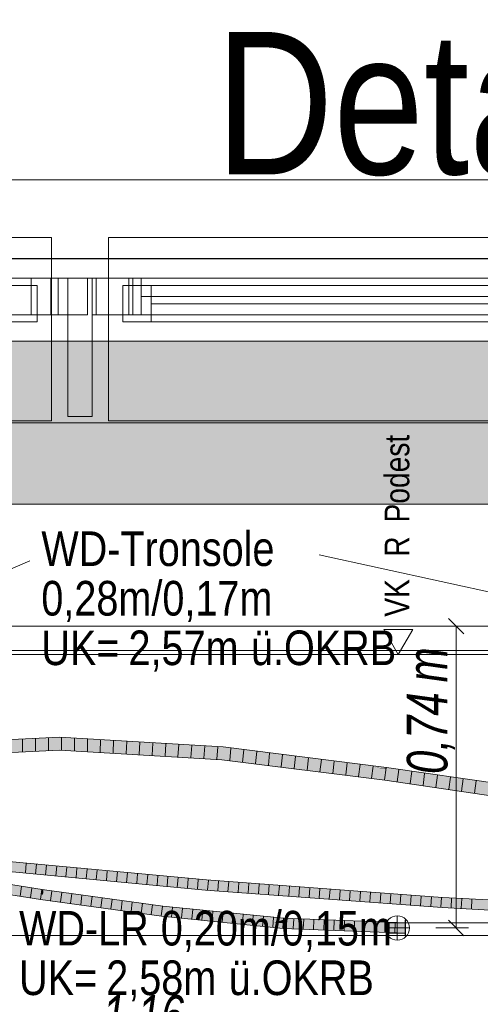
# Model space of a CAD drawing. Extents: x -620 to 300, y 62 to 1162.
# Tile 152 of 256: x -20 to 2, y 971 to 1019. Entities that reach past the tile are written whole.
import ezdxf
from ezdxf.lldxf.tags import DXFTag

# ---------------------------------------------------------------- set-up
doc = ezdxf.new("R2010")
doc.units = 0
doc.layers.get('0').update_dxf_attribs({"lineweight": 13})
for name, color, linetype, lineweight, true_color in [('30 -33 Aussenwände- 7 Fassade_ Elemente', 7, 'Continuous', 9, 0x00aacc), ('30 -34 Innenwände- 11 Durchbruch', 4, 'Continuous', 9, 0x00ffff), ('30 -35 Decken- 1 Konstruktion-Träger- Stahlbeton', 7, 'Continuous', 13, 0x33aa00), ('30 -35 Decken- 2.1 Treppen Innen 2D', 7, 'Continuous', 9, 0x599559), ('E_Aussparung Bemaßung', 5, 'Continuous', 9, 0x0000ff), ('E_Leerrohr 25', 7, 'Continuous', 5, 0xff8000), ('E_Leerrohr 25-Shading', 7, 'Continuous', 9, 0xff8000), ('E_Leerrohr 32', 7, 'Continuous', 9, 0x00b300), ('E_Leerrohr 32-Shading', 7, 'Continuous', 9, 0x00b300), ('E_Leerrohr_Detailnummer', 1, 'Continuous', 25, 0xff0000), ('E_Leerrohrdose 32', 7, 'Continuous', 9, 0x99ff99), ('iwb_Schraffur_Unterzug', 7, 'Continuous', 5, 0xffffcc)]:
    doc.layers.add(name, color=color, linetype=linetype, lineweight=lineweight, true_color=true_color)
for name, color, linetype, lineweight in [('30 -35 Decken -1 Treppe -Schnitt', 7, 'Continuous', 50), ('70 -71 Achsen- 1 Gebäudeachsen', 7, 'STRICHPUNKT2-A06G94XR8I', 18), ('Keine-1', 7, 'Continuous', 15)]:
    doc.layers.add(name, color=color, linetype=linetype, lineweight=lineweight)
doc.styles.get("Standard").update_dxf_attribs({"font": 'ARIALN.TTF'})
tags = doc.linetypes.add('fein_strichliert-A06G94XS8I', pattern=[4, 1, -2, 1]).pattern_tags.tags
tags[8:9] = [DXFTag(74, 4), DXFTag(75, 0), DXFTag(340, '0'), DXFTag(46, 0.0), DXFTag(50, 0.0), DXFTag(44, 0.0), DXFTag(45, 0.0)]
tags[6:7] = [DXFTag(74, 4), DXFTag(75, 0), DXFTag(340, '0'), DXFTag(46, 0.0), DXFTag(50, 0.0), DXFTag(44, 0.0), DXFTag(45, 0.0)]
tags[4:5] = [DXFTag(74, 4), DXFTag(75, 0), DXFTag(340, '0'), DXFTag(46, 0.0), DXFTag(50, 0.0), DXFTag(44, 0.0), DXFTag(45, 0.0)]
tags = doc.linetypes.add('STRICHPUNKT2', pattern=[12.7, 6.35, -3.175, 0, -3.175]).pattern_tags.tags
tags[10:11] = [DXFTag(74, 4), DXFTag(75, 0), DXFTag(340, '0'), DXFTag(46, 0.0), DXFTag(50, 0.0), DXFTag(44, 0.0), DXFTag(45, 0.0)]
tags[8:9] = [DXFTag(74, 4), DXFTag(75, 0), DXFTag(340, '0'), DXFTag(46, 0.0), DXFTag(50, 0.0), DXFTag(44, 0.0), DXFTag(45, 0.0)]
tags[6:7] = [DXFTag(74, 4), DXFTag(75, 0), DXFTag(340, '0'), DXFTag(46, 0.0), DXFTag(50, 0.0), DXFTag(44, 0.0), DXFTag(45, 0.0)]
tags[4:5] = [DXFTag(74, 4), DXFTag(75, 0), DXFTag(340, '0'), DXFTag(46, 0.0), DXFTag(50, 0.0), DXFTag(44, 0.0), DXFTag(45, 0.0)]
tags = doc.linetypes.add('STRICHPUNKT2-A06G94XR8I', pattern=[12.7, 6.35, -3.175, 0, -3.175]).pattern_tags.tags
tags[10:11] = [DXFTag(74, 4), DXFTag(75, 0), DXFTag(340, '0'), DXFTag(46, 0.0), DXFTag(50, 0.0), DXFTag(44, 0.0), DXFTag(45, 0.0)]
tags[8:9] = [DXFTag(74, 4), DXFTag(75, 0), DXFTag(340, '0'), DXFTag(46, 0.0), DXFTag(50, 0.0), DXFTag(44, 0.0), DXFTag(45, 0.0)]
tags[6:7] = [DXFTag(74, 4), DXFTag(75, 0), DXFTag(340, '0'), DXFTag(46, 0.0), DXFTag(50, 0.0), DXFTag(44, 0.0), DXFTag(45, 0.0)]
tags[4:5] = [DXFTag(74, 4), DXFTag(75, 0), DXFTag(340, '0'), DXFTag(46, 0.0), DXFTag(50, 0.0), DXFTag(44, 0.0), DXFTag(45, 0.0)]

# ---------------------------------------------------------------- blocks, each defined once
blk = doc.blocks.new('Shading-A06G94VZ8I', base_point=(-25.075, 983.57))
at = {"layer": 'E_Leerrohr 32-Shading', "color": 83, "true_color": 0x7fd57f}
for points in [[(-24.667, 983.364), (-18.483, 983.685), (-24.441, 983.602), (-18.482, 983.911)], [(-18.483, 983.685), (-18.481, 983.685), (-18.482, 983.911), (-14.433, 983.668)], [(-24.441, 983.15), (-18.484, 983.458), (-24.667, 983.364), (-18.483, 983.685)], [(-10.496, 982.979), (-10.475, 983.204), (-18.484, 983.458), (-18.483, 983.685)], [(-18.481, 983.685), (-10.475, 983.204), (-14.433, 983.668), (-10.454, 983.43)], [(-10.475, 983.204), (-3.558, 982.563), (-10.454, 983.43)], [(-2.477, 981.971), (-2.447, 982.195), (-10.496, 982.979), (-10.475, 983.204)], [(-10.475, 983.204), (-2.447, 982.195), (-3.558, 982.563), (-2.416, 982.419)], [(-2.447, 982.195), (5.606, 981.101), (-2.416, 982.419), (5.626, 981.246)], [(5.566, 980.797), (5.596, 981.022), (-2.477, 981.971), (-2.447, 982.195)], [(-2.447, 982.195), (5.596, 981.022), (5.606, 981.101)]]:
    blk.add_solid(points, dxfattribs=at)
at = {"layer": 'E_Leerrohr 32-Shading', "color": 83, "true_color": 0x7fbd7f}
for points in [[(-24.441, 983.602), (-18.482, 983.911), (-23.895, 983.725), (-18.482, 984.005)], [(-18.482, 984.005), (-18.482, 983.911), (-12.758, 983.661), (-13.368, 983.664)], [(-13.368, 983.664), (-18.482, 983.911), (-14.435, 983.668)], [(-23.895, 983.084), (-18.484, 983.365), (-24.441, 983.15), (-18.484, 983.458)], [(-18.484, 983.365), (-14.437, 983.122), (-18.484, 983.458), (-18.482, 983.458)], [(-14.437, 983.122), (-10.505, 982.886), (-18.482, 983.458), (-10.496, 982.979)], [(-10.445, 983.523), (-13.368, 983.664), (-14.433, 983.668), (-14.435, 983.668)], [(-10.445, 983.523), (-14.433, 983.668), (-10.448, 983.494)], [(-14.433, 983.668), (-10.454, 983.43), (-10.448, 983.494)], [(-13.368, 983.664), (-10.445, 983.523), (-12.758, 983.661)], [(-10.454, 983.43), (-9.351, 983.385), (-10.448, 983.494)], [(-3.005, 982.511), (-9.351, 983.385), (-3.558, 982.563), (-10.454, 983.43)], [(-9.351, 983.385), (-10.445, 983.523), (-10.448, 983.494)], [(-2.404, 982.512), (-9.351, 983.385), (-2.411, 982.456), (-3.005, 982.511)], [(-10.505, 982.886), (-3.612, 982.019), (-10.496, 982.979)], [(-3.612, 982.019), (-2.49, 981.878), (-10.496, 982.979), (-2.477, 981.971)], [(-3.005, 982.511), (-3.558, 982.563), (-3.555, 982.562)], [(-3.558, 982.563), (-2.416, 982.419), (-2.415, 982.43)], [(-2.415, 982.43), (-3.005, 982.511), (-3.555, 982.562)], [(-3.005, 982.511), (-2.415, 982.43), (-2.411, 982.456)], [(-2.415, 982.43), (-2.416, 982.419), (-0.685, 982.199), (-0.267, 982.136)], [(-0.267, 982.136), (-2.416, 982.419), (5.626, 981.246)], [(-2.415, 982.43), (4.184, 981.551), (-2.411, 982.456), (-1.091, 982.32)], [(-1.091, 982.32), (-2.404, 982.512), (-2.411, 982.456)], [(-2.477, 981.971), (-2.49, 981.878), (4.65, 980.901), (0.053, 981.507)], [(-2.477, 981.971), (4.651, 980.901), (5.566, 980.797), (5.564, 980.781)], [(-0.267, 982.136), (4.184, 981.551), (-0.685, 982.199)], [(4.184, 981.551), (-0.267, 982.136), (5.638, 981.339), (5.626, 981.246)], [(0.053, 981.507), (5.554, 980.705), (4.65, 980.901), (5.562, 980.764)]]:
    blk.add_solid(points, dxfattribs=at)
blk = doc.blocks.new('Shading-A06G94W18I', base_point=(-25.295, 977.427))
at = {"layer": 'E_Leerrohr 25-Shading', "color": 31, "true_color": 0xfabd7f}
for points in [[(-24.498, 977.052), (-19.385, 976.271), (-24.322, 977.204), (-19.359, 976.446)], [(-24.322, 976.846), (-19.41, 976.096), (-24.498, 977.052), (-19.385, 976.271)], [(-13.456, 975.272), (-13.435, 975.447), (-19.41, 976.096), (-19.385, 976.271)], [(-19.359, 976.446), (-19.385, 976.271), (-19.283, 976.434), (-19.298, 976.259)], [(-19.359, 976.446), (-19.283, 976.434), (-19.283, 976.435)], [(-19.283, 976.435), (-19.298, 976.259), (-15.955, 975.974), (-17.92, 976.068)], [(-17.92, 976.068), (-13.435, 975.447), (-15.955, 975.974), (-13.414, 975.623)], [(-13.414, 975.623), (-13.435, 975.447), (-11.083, 975.281)], [(-13.414, 975.623), (-11.083, 975.281), (-7.46, 975.026)], [(-7.485, 974.673), (-7.473, 974.85), (-13.456, 975.272), (-13.435, 975.447)], [(-11.083, 975.281), (-13.435, 975.447), (-9.569, 975.06)], [(-7.46, 975.026), (-11.083, 975.281), (-7.931, 974.896), (-9.569, 975.06)], [(-7.46, 975.026), (-7.931, 974.896), (-7.469, 974.905)], [(-7.931, 974.896), (-7.473, 974.85), (-7.469, 974.905)], [(-7.484, 974.687), (-7.485, 974.673), (-1.487, 974.619), (-4.177, 974.546)], [(-7.473, 974.85), (-7.484, 974.687), (-1.487, 974.619)], [(-7.473, 974.85), (-1.487, 974.619), (-4.862, 974.926), (-1.487, 974.796)], [(-7.473, 974.85), (-4.862, 974.926), (-7.469, 974.905)], [(-4.862, 974.926), (-7.46, 975.026), (-7.469, 974.905)], [(-4.177, 974.546), (-1.487, 974.442), (-1.487, 974.619)]]:
    blk.add_solid(points, dxfattribs=at)
at = {"layer": 'E_Leerrohr 25-Shading', "color": 43, "true_color": 0xd7ab7f}
for points in [[(-23.895, 977.213), (-24.322, 977.204), (-19.359, 976.447), (-19.359, 976.446)], [(-23.895, 977.213), (-19.359, 976.447), (-22.216, 976.956)], [(-23.895, 976.707), (-19.421, 976.023), (-24.322, 976.846), (-19.41, 976.096)], [(-19.359, 976.447), (-19.349, 976.518), (-22.216, 976.956)], [(-13.465, 975.199), (-13.456, 975.272), (-19.421, 976.023), (-19.41, 976.096)], [(-19.283, 976.435), (-19.349, 976.518), (-19.359, 976.447)], [(-19.359, 976.446), (-19.283, 976.435), (-19.359, 976.447)], [(-19.349, 976.518), (-19.283, 976.435), (-19.277, 976.508)], [(-19.277, 976.508), (-19.283, 976.435), (-14.571, 975.857), (-15.955, 975.974)], [(-15.955, 975.974), (-13.414, 975.623), (-14.571, 975.857), (-13.406, 975.695)], [(-13.414, 975.623), (-7.46, 975.026), (-13.406, 975.695), (-13.184, 975.673)], [(-7.46, 975.026), (-7.455, 975.099), (-13.184, 975.673)], [(-13.456, 975.272), (-13.465, 975.199), (-10.006, 974.926), (-11.471, 974.999)], [(-11.471, 974.999), (-10.174, 974.869), (-10.006, 974.926), (-7.675, 974.692)], [(-10.174, 974.869), (-7.49, 974.6), (-7.675, 974.692), (-7.485, 974.673)], [(-7.49, 974.6), (-1.487, 974.369), (-7.485, 974.673), (-4.177, 974.546)], [(-7.46, 975.026), (-4.862, 974.926), (-7.455, 975.099), (-4.862, 974.999)], [(-4.862, 974.926), (-1.487, 974.796), (-4.862, 974.999), (-1.487, 974.869)], [(-1.487, 974.369), (-1.487, 974.442), (-4.177, 974.546)]]:
    blk.add_solid(points, dxfattribs=at)
blk = doc.blocks.new('Shading-A06G94W38I', base_point=(-25.301, 977.845))
at = {"layer": 'E_Leerrohr 25-Shading', "color": 43, "true_color": 0xd7ab7f}
for points in [[(-22.869, 978.046), (-22.874, 977.998), (-18.975, 977.663)], [(-22.866, 978.07), (-22.869, 978.046), (-14.048, 977.241), (-18.975, 977.663)], [(-14.079, 976.815), (-22.916, 977.593), (-15.321, 976.906), (-22.918, 977.573)], [(-15.321, 976.906), (-22.918, 977.573), (-17.665, 977.079)], [(-22.911, 977.646), (-22.916, 977.593), (-14.079, 976.815)], [(-18.975, 977.663), (-22.874, 977.998), (-11.266, 976.905)], [(-14.048, 977.241), (-18.975, 977.663), (-11.262, 976.955), (-11.266, 976.905)], [(-11.296, 976.553), (-15.321, 976.906), (-13.327, 976.671), (-17.665, 977.079)], [(-11.262, 976.955), (-11.26, 976.978), (-14.048, 977.241)], [(-14.079, 976.815), (-15.321, 976.906), (-11.296, 976.553)], [(-13.327, 976.671), (-11.302, 976.48), (-11.301, 976.498)], [(-11.296, 976.553), (-13.327, 976.671), (-11.301, 976.498)], [(-11.262, 976.955), (-11.266, 976.905), (-7.269, 976.643)], [(-7.269, 976.643), (-11.266, 976.905), (0.353, 976.048)], [(-11.26, 976.978), (-11.262, 976.955), (-2.275, 976.315), (-7.269, 976.643)], [(-2.275, 976.315), (-7.269, 976.643), (0.356, 976.098), (0.353, 976.048)], [(-11.302, 976.48), (-2.297, 975.889), (-11.301, 976.498)], [(-2.297, 975.889), (-11.302, 976.48), (-5.82, 976.076)], [(-2.297, 975.889), (-11.296, 976.553), (-11.301, 976.498)], [(0.356, 976.098), (0.358, 976.121), (-2.275, 976.315)], [(0.353, 976.048), (11.983, 975.43), (0.356, 976.098)], [(11.983, 975.43), (11.986, 975.503), (0.356, 976.098), (0.358, 976.121)], [(-2.297, 975.889), (-5.82, 976.076), (0.331, 975.695), (0.326, 975.622)], [(11.964, 975.004), (11.967, 975.077), (0.326, 975.622), (0.331, 975.695)]]:
    blk.add_solid(points, dxfattribs=at)
at = {"layer": 'E_Leerrohr 25-Shading', "color": 31, "true_color": 0xfabd7f}
for points in [[(-22.904, 977.705), (-22.911, 977.646), (-11.281, 976.729)], [(-22.911, 977.646), (-14.079, 976.815), (-11.281, 976.729), (-11.291, 976.61)], [(-22.892, 977.822), (-22.904, 977.705), (-11.281, 976.729)], [(-11.281, 976.729), (-11.266, 976.905), (-22.892, 977.822), (-22.874, 977.998)], [(-14.079, 976.815), (-11.296, 976.553), (-11.291, 976.61)], [(-11.291, 976.61), (-11.296, 976.553), (0.342, 975.872)], [(-11.281, 976.729), (-11.291, 976.61), (0.342, 975.872)], [(0.342, 975.872), (0.353, 976.048), (-11.281, 976.729), (-11.266, 976.905)], [(-11.296, 976.553), (-2.297, 975.889), (0.342, 975.872), (0.334, 975.75)], [(-2.297, 975.889), (0.331, 975.695), (0.334, 975.75)], [(0.331, 975.695), (11.967, 975.077), (0.334, 975.75), (11.975, 975.253)], [(11.975, 975.253), (0.342, 975.872), (0.334, 975.75)], [(11.975, 975.253), (11.983, 975.43), (0.342, 975.872), (0.353, 976.048)]]:
    blk.add_solid(points, dxfattribs=at)
blk = doc.blocks.new('Shading-A06G94WL8I', base_point=(-2.275, 974.869))
at = {"layer": 'E_Leerrohr 25-Shading', "color": 31, "true_color": 0xecb67f}
for points in [[(-2.275, 974.869), (-2.275, 974.619), (-1.487, 974.869), (-1.487, 974.619)], [(-2.275, 974.619), (-2.275, 974.369), (-1.487, 974.619), (-1.487, 974.369)]]:
    blk.add_solid(points, dxfattribs=at)
at = {"layer": 'E_Leerrohr 25-Shading', "color": 43, "true_color": 0xd7ab7f}
for points in [[(-1.487, 974.999), (-1.487, 974.888), (-1.475, 974.999), (-1.475, 974.888)], [(-1.475, 974.35), (-1.487, 974.35), (-1.475, 974.285), (-1.487, 974.285)], [(-1.487, 974.285), (-1.487, 974.239), (-1.475, 974.285), (-1.475, 974.239)]]:
    blk.add_solid(points, dxfattribs=at)
at = {"layer": 'E_Leerrohr 25-Shading', "color": 31, "true_color": 0xfabd7f}
for points in [[(-1.475, 974.776), (-1.475, 974.888), (-1.487, 974.776), (-1.487, 974.888)], [(-1.475, 974.711), (-1.475, 974.776), (-1.487, 974.711), (-1.487, 974.776)], [(-1.487, 974.711), (-1.487, 974.619), (-1.475, 974.711), (-1.475, 974.619)], [(-1.487, 974.619), (-1.487, 974.35), (-1.475, 974.619), (-1.475, 974.35)]]:
    blk.add_solid(points, dxfattribs=at)
blk = doc.blocks.new('Referenz-A06G94XT8I')
at = {"layer": '30 -33 Aussenwände- 7 Fassade_ Elemente', "color": 0, "linetype": 'Continuous', "lineweight": -2, "ltscale": 0.13}
for p, q in [((38.02, 1011.393), (-124.18, 1011.393)), ((-67.886, 1006.553), (-18.555, 1006.553)), ((-19.88, 1006.553), (-18.08, 1006.553)), ((-19.88, 1004.753), (-19.88, 1006.553)), ((-18.91, 1004.753), (-18.91, 1006.553)), ((-18.91, 1006.553), (-17.105, 1006.553)), ((-18.555, 1006.553), (-18.555, 1004.753)), ((-18.08, 999.753), (-18.08, 1006.553)), ((-18.08, 1006.553), (-16.88, 1006.553)), ((-18.08, 1006.553), (-18.08, 1004.753)), ((-17.105, 1006.553), (-17.105, 1004.753)), ((-16.88, 1006.553), (-16.88, 999.753)), ((-16.88, 1004.753), (-16.88, 1006.553)), ((-16.88, 1006.553), (-15.08, 1006.553)), ((-16.685, 1004.753), (-16.685, 1006.553)), ((-16.685, 1004.753), (-16.685, 1006.553)), ((-16.685, 1006.553), (32.515, 1006.553)), ((-16.685, 1006.553), (-14.885, 1006.553)), ((-15.08, 1006.553), (-15.08, 1004.753)), ((-14.885, 1006.553), (-14.885, 1004.753)), ((-18.555, 1004.753), (-67.886, 1004.753)), ((-18.08, 1004.753), (-19.88, 1004.753)), ((-17.105, 1004.753), (-18.91, 1004.753)), ((-15.08, 1004.753), (-16.88, 1004.753)), ((32.515, 1004.753), (-16.685, 1004.753)), ((-14.885, 1004.753), (-16.685, 1004.753)), ((-16.88, 999.753), (-18.08, 999.753)), ((-121.08, 995.453), (34.92, 995.453))]:
    blk.add_line(p, q, dxfattribs=at)
at = {"layer": '30 -33 Aussenwände- 7 Fassade_ Elemente', "color": 0, "lineweight": -2}
for p, q in [((-67.28, 1008.553), (-18.88, 1008.553)), ((-18.88, 1008.553), (-18.88, 1006.553)), ((-16.08, 1008.553), (32.32, 1008.553)), ((-16.08, 1006.553), (-16.08, 1008.553)), ((-20.98, 1006.203), (-19.58, 1006.203)), ((-18.88, 1006.553), (-20.48, 1006.553)), ((-19.58, 1006.203), (-19.58, 1004.403)), ((-18.88, 1004.753), (-18.88, 1006.553)), ((-16.08, 1006.553), (-14.48, 1006.553)), ((-16.08, 1004.753), (-16.08, 1006.553)), ((-15.38, 1006.203), (-13.98, 1006.203)), ((-15.38, 1004.403), (-15.38, 1006.203)), ((-14.48, 1004.753), (-14.48, 1006.553)), ((-14.48, 1006.553), (30.72, 1006.553)), ((-13.98, 1006.203), (30.22, 1006.203)), ((-13.98, 1004.403), (-13.98, 1006.203)), ((30.72, 1005.653), (-14.48, 1005.653)), ((-13.98, 1005.303), (30.22, 1005.303)), ((-20.48, 1004.753), (-18.88, 1004.753)), ((-18.88, 999.553), (-18.88, 1004.753)), ((-14.48, 1004.753), (-16.08, 1004.753)), ((-16.08, 1004.753), (-16.08, 999.553)), ((30.72, 1004.753), (-14.48, 1004.753)), ((-19.58, 1004.403), (-20.98, 1004.403)), ((-13.98, 1004.403), (-15.38, 1004.403)), ((30.22, 1004.403), (-13.98, 1004.403)), ((-67.28, 999.553), (-18.88, 999.553)), ((-16.08, 999.553), (32.32, 999.553))]:
    blk.add_line(p, q, dxfattribs=at)
at = {"layer": '30 -34 Innenwände- 11 Durchbruch', "color": 0, "linetype": 'Continuous', "lineweight": -2, "ltscale": 0.13}
for p, q in [((-40.58, 983.623), (-19.951, 992.672)), ((-5.72, 992.959), (36.92, 983.623)), ((-1.823, 974.874), (36.92, 974.874))]:
    blk.add_line(p, q, dxfattribs=at)
at = {"layer": '30 -35 Decken -1 Treppe -Schnitt', "color": 0, "linetype": 'fein_strichliert-A06G94XS8I', "lineweight": -2, "ltscale": 0.13}
for p, q in [((-40.58, 989.453), (36.92, 989.453)), ((36.92, 988.253), (-40.58, 988.253))]:
    blk.add_line(p, q, dxfattribs=at)
at = {"layer": '30 -35 Decken- 1 Konstruktion-Träger- Stahlbeton', "color": 0, "linetype": 'fein_strichliert-A06G94XS8I', "lineweight": -2, "ltscale": 0.13}
for p, q in [((35.42, 1003.453), (-538.631, 1003.453)), ((35.42, 995.453), (-538.631, 995.453))]:
    blk.add_line(p, q, dxfattribs=at)
at = {"layer": '30 -35 Decken- 2.1 Treppen Innen 2D', "color": 0, "linetype": 'Continuous', "lineweight": -2, "ltscale": 0.13}
for p, q in [((-2.542, 989.288), (-1.83, 988.053)), ((-1.117, 989.288), (-2.542, 989.288)), ((-1.83, 988.053), (-1.117, 989.288))]:
    blk.add_line(p, q, dxfattribs=at)
at = {"layer": '30 -35 Decken- 2.1 Treppen Innen 2D', "color": 0, "linetype": 'fein_strichliert-A06G94XS8I', "lineweight": -2, "ltscale": 0.13}
for p, q in [((36.92, 988.053), (-40.58, 988.053)), ((21.32, 974.253), (-24.98, 974.253))]:
    blk.add_line(p, q, dxfattribs=at)
at = {"layer": '70 -71 Achsen- 1 Gebäudeachsen', "color": 0, "linetype": 'STRICHPUNKT2-A06G94XR8I', "lineweight": -2, "ltscale": 0.13}
blk.add_line((-538.631, 999.453), (76.501, 999.453), dxfattribs=at)
at = {"layer": 'Keine-1', "color": 0, "linetype": 'fein_strichliert-A06G94XS8I', "lineweight": -2, "ltscale": 0.13}
blk.add_line((-538.631, 1011.393), (76.501, 1011.393), dxfattribs=at)
at = {"layer": '30 -34 Innenwände- 11 Durchbruch', "color": 0, "linetype": 'Continuous', "lineweight": -2, "ltscale": 0.13, "char_height": 1.7, "attachment_point": 1}
for s, insert in [('{\\fArial Narrow;WD-Tronsole}', (-19.382, 994.111)), ('{\\fArial Narrow;0,28m/0,17m}', (-19.382, 991.675)), ('{\\fArial Narrow;UK=}', (-19.382, 989.24)), ('{\\fArial Narrow;2,57m}', (-15.095, 989.24)), ('{\\fArial Narrow;ü.OKRB}', (-9.073, 989.24)), ('{\\fArial Narrow;0,20m/0,15m}', (-13.507, 975.459)), ('{\\fArial Narrow;WD-LR}', (-20.478, 975.459)), ('{\\fArial Narrow;UK=}', (-20.478, 973.023)), ('{\\fArial Narrow;2,58m}', (-16.191, 973.023)), ('{\\fArial Narrow;ü.OKRB}', (-10.169, 973.023))]:
    blk.add_mtext(s, dxfattribs=dict(at, insert=insert))
at = {"layer": '30 -35 Decken- 2.1 Treppen Innen 2D', "color": 0, "linetype": 'ByBlock', "lineweight": -2, "ltscale": 0.13, "char_height": 1.20826, "attachment_point": 1, "rotation": 90}
for s, insert in [('{\\fArial Narrow;Podest}', (-2.492, 994.551)), ('{\\fArial Narrow;R}', (-2.492, 992.867)), ('{\\fArial Narrow;VK}', (-2.492, 989.92))]:
    blk.add_mtext(s, dxfattribs=dict(at, insert=insert))
blk = doc.blocks.new('Referenz-A06G94XV8I')
at = {"layer": 'iwb_Schraffur_Unterzug', "linetype": 'Continuous', "ltscale": 0.13}
for points in [[(-538.631, 1003.453), (76.501, 1003.453), (76.501, 1002.926)], [(-538.631, 1003.453), (76.501, 1002.926), (-538.631, 1002.222)], [(-538.631, 1002.222), (76.501, 1002.926), (76.501, 995.981)], [(-538.631, 1002.222), (76.501, 995.981), (-538.631, 996.684)], [(-538.631, 996.684), (76.501, 995.981), (76.501, 995.453)], [(-538.631, 996.684), (76.501, 995.453), (-538.631, 995.453)]]:
    blk.add_solid(points, dxfattribs=at)
blk = doc.blocks.new('Enddeckel-A06G951P8I')
at = {"color": 0, "linetype": 'ByBlock', "lineweight": -2, "ltscale": 0.13}
for p, q in [((-1.487, 974.869), (-2.275, 974.869)), ((-2.275, 974.869), (-2.275, 974.723)), ((-2.275, 974.723), (-2.275, 974.516)), ((-1.475, 974.999), (-1.487, 974.999)), ((-1.487, 974.999), (-1.487, 974.776)), ((-1.487, 974.869), (-1.487, 974.723)), ((-1.487, 974.776), (-1.487, 974.462)), ((-1.487, 974.723), (-1.487, 974.516)), ((-1.475, 974.999), (-1.475, 974.776)), ((-1.475, 974.776), (-1.475, 974.462)), ((-2.275, 974.516), (-2.275, 974.369)), ((-2.275, 974.369), (-1.487, 974.369)), ((-1.487, 974.516), (-1.487, 974.369)), ((-1.487, 974.462), (-1.487, 974.239)), ((-1.487, 974.239), (-1.475, 974.239)), ((-1.475, 974.462), (-1.475, 974.239))]:
    blk.add_line(p, q, dxfattribs=at)
at = {"color": 0, "linetype": 'STRICHPUNKT2', "lineweight": 5, "ltscale": 0.13}
blk.add_line((-1.487, 974.619), (-2.275, 974.619), dxfattribs=at)
blk = doc.blocks.new('Kreis-A06G951R8I')
at = {"color": 0, "linetype": 'ByBlock', "lineweight": -2, "ltscale": 0.13}
blk.add_circle((-1.875, 974.619), 0.6, dxfattribs=at)
blk = doc.blocks.new('Flexrohr-A06G95278I')
at = {"color": 0, "linetype": 'ByBlock', "lineweight": -2, "ltscale": 0.13}
for p, q in [((-18.482, 984.005), (-26.487, 983.59)), ((-20.313, 983.891), (-20.305, 983.289)), ((-19.672, 983.924), (-19.668, 983.322)), ((-19.031, 983.957), (-19.031, 983.356)), ((-10.445, 983.523), (-18.482, 984.005)), ((-18.39, 983.98), (-18.393, 983.378)), ((-17.749, 983.942), (-17.757, 983.34)), ((-17.108, 983.903), (-17.12, 983.302)), ((-16.467, 983.865), (-16.483, 983.264)), ((-15.826, 983.827), (-15.847, 983.225)), ((-18.484, 983.365), (-26.441, 982.952)), ((-10.505, 982.886), (-18.484, 983.365)), ((-15.185, 983.788), (-15.21, 983.187)), ((-14.544, 983.75), (-14.573, 983.149)), ((-13.904, 983.711), (-13.936, 983.111)), ((-13.263, 983.673), (-13.3, 983.072)), ((-12.622, 983.634), (-12.663, 983.034)), ((-11.981, 983.596), (-12.026, 982.996)), ((-11.34, 983.557), (-11.389, 982.958)), ((-10.699, 983.519), (-10.753, 982.92)), ((-2.404, 982.512), (-10.445, 983.523)), ((-10.061, 983.455), (-10.118, 982.856)), ((-9.425, 983.375), (-9.484, 982.776)), ((-2.49, 981.878), (-10.505, 982.886)), ((-8.789, 983.295), (-8.85, 982.697)), ((-8.153, 983.215), (-8.216, 982.617)), ((-7.517, 983.135), (-7.582, 982.537)), ((-6.881, 983.055), (-6.948, 982.458)), ((-6.245, 982.975), (-6.314, 982.378)), ((-5.609, 982.896), (-5.68, 982.298)), ((-4.973, 982.816), (-5.046, 982.218)), ((-4.337, 982.736), (-4.412, 982.139)), ((-3.701, 982.656), (-3.778, 982.059)), ((-3.065, 982.576), (-3.144, 981.979)), ((-2.429, 982.496), (-2.51, 981.9)), ((5.638, 981.339), (-2.404, 982.512)), ((-1.795, 982.404), (-1.876, 981.808)), ((-1.162, 982.311), (-1.243, 981.715)), ((-0.529, 982.219), (-0.609, 981.623)), ((0.104, 982.127), (0.024, 981.531)), ((0.738, 982.034), (0.657, 981.438)), ((1.371, 981.942), (1.291, 981.346)), ((5.554, 980.705), (-2.49, 981.878)), ((2.004, 981.85), (1.924, 981.253))]:
    blk.add_line(p, q, dxfattribs=at)
blk = doc.blocks.new('Maß-A06G952F8I')
at = {"color": 0, "linetype": 'ByBlock', "lineweight": -2, "ltscale": 0.13, "insert": (-16.376, 971.32), "char_height": 2, "attachment_point": 1}
blk.add_mtext('{\\W0.9;\\fArial Narrow|b0|i1;1,16 }', dxfattribs=at)
blk = doc.blocks.new('Polygon-A06G952R8I')
at = {"color": 0, "linetype": 'ByBlock', "lineweight": -2, "ltscale": 0.25}
blk.add_line((-48.929, 1007.522), (43.812, 1007.522), dxfattribs=at)
blk = doc.blocks.new('Einzeiliger Text-A06G952T8I')
at = {"color": 0, "lineweight": -2, "insert": (-10.807, 1018.659), "char_height": 7, "attachment_point": 1}
blk.add_mtext('{\\fArial Narrow;Detail 9}', dxfattribs=at)
blk = doc.blocks.new('Flexrohr-A06G952V8I')
at = {"color": 0, "linetype": 'ByBlock', "lineweight": -2, "ltscale": 0.13}
for p, q in [((-11.26, 976.978), (-22.866, 978.07)), ((-11.302, 976.48), (-22.918, 977.573)), ((-20.121, 977.797), (-20.167, 977.329)), ((-19.623, 977.75), (-19.669, 977.282)), ((-19.126, 977.703), (-19.171, 977.236)), ((-18.628, 977.657), (-18.673, 977.189)), ((-18.131, 977.61), (-18.175, 977.142)), ((-17.633, 977.563), (-17.677, 977.095)), ((-17.135, 977.516), (-17.179, 977.048)), ((-16.638, 977.469), (-16.681, 977.001)), ((-16.14, 977.422), (-16.183, 976.954)), ((-15.643, 977.376), (-15.685, 976.908)), ((-15.145, 977.329), (-15.187, 976.861)), ((-14.647, 977.282), (-14.689, 976.814)), ((-14.15, 977.235), (-14.191, 976.767)), ((-13.652, 977.188), (-13.693, 976.72)), ((-13.155, 977.142), (-13.195, 976.673)), ((-12.657, 977.095), (-12.697, 976.626)), ((-12.159, 977.048), (-12.199, 976.58)), ((-11.662, 977.001), (-11.701, 976.533)), ((0.358, 976.121), (-11.26, 976.978)), ((-11.164, 976.956), (-11.203, 976.488)), ((-10.666, 976.919), (-10.704, 976.451)), ((-10.167, 976.883), (-10.206, 976.414)), ((-9.669, 976.846), (-9.707, 976.377)), ((-9.17, 976.809), (-9.208, 976.341)), ((-8.672, 976.772), (-8.709, 976.304)), ((-8.173, 976.736), (-8.21, 976.267)), ((-7.675, 976.699), (-7.711, 976.23)), ((-7.177, 976.662), (-7.212, 976.193)), ((-6.678, 976.625), (-6.714, 976.157)), ((-6.18, 976.588), (-6.215, 976.12)), ((0.326, 975.622), (-11.302, 976.48)), ((-5.681, 976.552), (-5.716, 976.083)), ((-5.183, 976.515), (-5.217, 976.046)), ((-4.684, 976.478), (-4.718, 976.009)), ((-4.186, 976.441), (-4.219, 975.972)), ((-3.687, 976.405), (-3.721, 975.936)), ((-3.189, 976.368), (-3.222, 975.899)), ((-2.691, 976.331), (-2.723, 975.862)), ((-2.192, 976.294), (-2.224, 975.825)), ((-1.694, 976.257), (-1.725, 975.788)), ((-1.195, 976.221), (-1.226, 975.752)), ((-0.697, 976.184), (-0.727, 975.715)), ((-0.198, 976.147), (-0.229, 975.678)), ((0.3, 976.11), (0.27, 975.641)), ((11.986, 975.503), (0.358, 976.121)), ((0.799, 976.083), (0.77, 975.613)), ((11.964, 975.004), (0.326, 975.622)), ((1.298, 976.056), (1.269, 975.587)), ((1.797, 976.03), (1.769, 975.56))]:
    blk.add_line(p, q, dxfattribs=at)
blk = doc.blocks.new('Flexrohr-A06G952X8I')
at = {"color": 0, "linetype": 'ByBlock', "lineweight": -2, "ltscale": 0.13}
for p, q in [((-19.349, 976.518), (-25.295, 977.427)), ((-19.421, 976.023), (-25.369, 976.932)), ((-20.351, 976.656), (-20.418, 976.191)), ((-19.856, 976.581), (-19.924, 976.115)), ((-19.362, 976.505), (-19.43, 976.04)), ((-13.406, 975.695), (-19.349, 976.518)), ((-18.867, 976.436), (-18.934, 975.971)), ((-18.373, 976.368), (-18.438, 975.902)), ((-17.878, 976.299), (-17.943, 975.834)), ((-17.383, 976.231), (-17.447, 975.765)), ((-16.888, 976.162), (-16.951, 975.697)), ((-16.393, 976.094), (-16.455, 975.628)), ((-13.465, 975.199), (-19.421, 976.023)), ((-15.899, 976.025), (-15.959, 975.559)), ((-15.404, 975.957), (-15.464, 975.491)), ((-14.909, 975.888), (-14.968, 975.422)), ((-14.414, 975.82), (-14.472, 975.353)), ((-13.92, 975.751), (-13.976, 975.285)), ((-13.425, 975.683), (-13.481, 975.216)), ((-7.455, 975.099), (-13.406, 975.695)), ((-12.928, 975.632), (-12.982, 975.166)), ((-7.49, 974.6), (-13.465, 975.199)), ((-12.432, 975.583), (-12.484, 975.116)), ((-11.935, 975.533), (-11.985, 975.066)), ((-11.439, 975.483), (-11.487, 975.016)), ((-10.942, 975.433), (-10.988, 974.966)), ((-10.446, 975.384), (-10.49, 974.916)), ((-9.949, 975.334), (-9.991, 974.866)), ((-9.453, 975.284), (-9.493, 974.816)), ((-8.956, 975.234), (-8.994, 974.766)), ((-8.459, 975.185), (-8.496, 974.716)), ((-7.963, 975.135), (-7.997, 974.666)), ((-7.466, 975.085), (-7.499, 974.616)), ((-1.487, 974.869), (-7.455, 975.099)), ((-6.968, 975.065), (-6.998, 974.596)), ((-6.47, 975.046), (-6.497, 974.577)), ((-5.972, 975.027), (-5.996, 974.558)), ((-5.473, 975.008), (-5.495, 974.538)), ((-4.975, 974.989), (-4.994, 974.519)), ((-4.477, 974.969), (-4.493, 974.5)), ((-3.979, 974.95), (-3.992, 974.48)), ((-3.48, 974.931), (-3.491, 974.461)), ((-2.982, 974.912), (-2.99, 974.442)), ((-2.484, 974.893), (-2.489, 974.423)), ((-1.985, 974.873), (-1.988, 974.403)), ((-1.487, 974.869), (-1.487, 974.369)), ((-1.487, 974.369), (-7.49, 974.6))]:
    blk.add_line(p, q, dxfattribs=at)
blk = doc.blocks.new('Maß-A06G954H8I')
at = {"color": 0, "linetype": 'ByBlock', "lineweight": -2, "ltscale": 0.13}
for p, q in [((1.403, 989.072), (0.64, 989.835)), ((0.421, 989.453), (2.021, 989.453)), ((1.021, 989.453), (1.021, 974.619)), ((1.403, 974.237), (0.64, 975.001)), ((1.621, 974.619), (0.021, 974.619))]:
    blk.add_line(p, q, dxfattribs=at)
at = {"color": 0, "linetype": 'ByBlock', "lineweight": -2, "ltscale": 0.13, "char_height": 2, "attachment_point": 1, "rotation": 90}
for s, insert in [('{\\W0.9;\\fArial Narrow|b0|i1;m}', (-1.407, 986.691)), ('{\\W0.9;\\fArial Narrow|b0|i1;0,74 }', (-1.407, 982.187))]:
    blk.add_mtext(s, dxfattribs=dict(at, insert=insert))

msp = doc.modelspace()

# ---------------------------------------------------------------- linework, layer by layer
at = {"layer": 'E_Leerrohrdose 32', "ltscale": 0.13}
for p, q in [((-1.875, 974.019), (-1.875, 975.219)), ((-1.275, 974.619), (-2.475, 974.619))]:
    msp.add_line(p, q, dxfattribs=at)

# ---------------------------------------------------------------- block references
at = {"color": 8, "lineweight": 13, "ltscale": 0.13, "true_color": 0x808080}
msp.add_blockref('Referenz-A06G94XT8I', (0, 0), dxfattribs=at)
at = {"color": 8, "lineweight": 25, "ltscale": 0.25, "true_color": 0x808080}
msp.add_blockref('Referenz-A06G94XV8I', (0, 0), dxfattribs=at)
at = {"layer": 'E_Aussparung Bemaßung', "ltscale": 0.13}
for name in ['Maß-A06G954H8I', 'Maß-A06G952F8I']:
    msp.add_blockref(name, (0, 0), dxfattribs=at)
at = {"layer": 'E_Leerrohr 25'}
for name, p in [('Shading-A06G94W38I', (-25.301, 977.845)), ('Shading-A06G94W18I', (-25.295, 977.427)), ('Shading-A06G94WL8I', (-2.275, 974.869))]:
    msp.add_blockref(name, p, dxfattribs=at)
at = {"layer": 'E_Leerrohr 25', "ltscale": 0.13}
for name in ['Flexrohr-A06G952V8I', 'Flexrohr-A06G952X8I', 'Enddeckel-A06G951P8I']:
    msp.add_blockref(name, (0, 0), dxfattribs=at)
at = {"layer": 'E_Leerrohr 32'}
msp.add_blockref('Shading-A06G94VZ8I', (-25.075, 983.57), dxfattribs=at)
at = {"layer": 'E_Leerrohr 32', "ltscale": 0.13}
msp.add_blockref('Flexrohr-A06G95278I', (0, 0), dxfattribs=at)
at = {"layer": 'E_Leerrohr_Detailnummer', "ltscale": 0.25}
for name in ['Einzeiliger Text-A06G952T8I', 'Polygon-A06G952R8I']:
    msp.add_blockref(name, (0, 0), dxfattribs=at)
at = {"layer": 'E_Leerrohrdose 32', "ltscale": 0.13}
msp.add_blockref('Kreis-A06G951R8I', (0, 0), dxfattribs=at)

doc.saveas('drawing.dxf')
